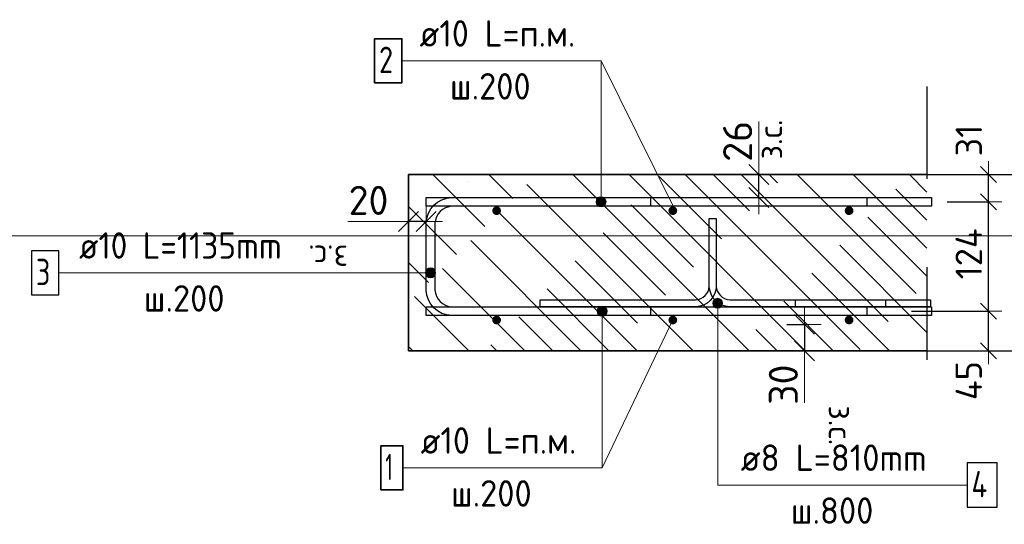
# Model space of a CAD drawing. Header units: metres. Extents: x -38 to 89, y -15 to 21.
# Tile 116 of 129: x 71.726 to 72.844, y 8.135 to 8.708. Entities that reach past the tile are written whole.
import ezdxf

# ---------------------------------------------------------------- set-up
doc = ezdxf.new("R2010")
doc.units = ezdxf.units.M
doc.header["$PDMODE"] = 65
doc.linetypes.add('______4', pattern=[0.135, 0.105, -0.03])
for name, color, linetype, lineweight in [('XR$6$Арм. стержнями верхней зоны', 180, 'Continuous', 35), ('XR$6$Арм. стержнями нижней зоны', 180, 'Continuous', 35), ('XR$6$Арм.стержн. Арматура края', 96, 'Continuous', 35), ('XR$6$Размерная линия (1)', 7, 'Continuous', 13), ('XR$6$Размерная линия_ общее', 7, 'Continuous', 13)]:
    doc.layers.add(name, color=color, linetype=linetype, lineweight=lineweight)
doc.layers.add('XR$6$Арм.стержн. Фиксатор', color=7, linetype='Continuous', lineweight=35, true_color=0x501e0f)
doc.styles.add('ISOCPEUR', font='txt')
doc.dimstyles.new('DIMSTYLE_11', dxfattribs={"dimtxt": 0.033, "dimasz": 0.0375, "dimexe": 0, "dimexo": 0, "dimgap": 0.0165, "dimtad": 2, "dimdec": 0, "dimlfac": 1000, "dimrnd": 1, "dimzin": 12, "dimdsep": 46, "dimtxsty": 'ISOCPEUR', "dimblk1": 'ALL_ML_STRICH', "dimblk2": 'ALL_ML_STRICH', "dimsah": 1, "dimcen": 0, "dimclrd": 7, "dimclre": 256, "dimclrt": 7, "dimadec": 0, "dimazin": 0, "dimtfac": 1, "dimtdec": 0, "dimtix": 1, "dimtmove": 2, "dimatfit": 3, "dimfxl": 0, "dimtzin": 0, "dimlwd": 0, "dimlwe": -3, "dimarcsym": 0})
doc.dimstyles.new('DIMSTYLE_18', dxfattribs={"dimtxt": 0.033, "dimasz": 0.0375, "dimexe": 0, "dimexo": 0, "dimgap": 0.0165, "dimtad": 2, "dimdec": 0, "dimlfac": 1000, "dimrnd": 1, "dimzin": 12, "dimdsep": 46, "dimtxsty": 'ISOCPEUR', "dimblk1": 'ALL_ML_STRICH', "dimblk2": 'ALL_ML_STRICH', "dimsah": 1, "dimcen": 0, "dimclrd": 7, "dimclre": 256, "dimclrt": 7, "dimadec": 0, "dimazin": 0, "dimtfac": 1, "dimtdec": 0, "dimtix": 1, "dimtmove": 2, "dimatfit": 3, "dimfxl": 0, "dimtvp": 1.2, "dimtzin": 0, "dimlwd": 0, "dimlwe": -3, "dimarcsym": 0})
doc.dimstyles.new('DIMSTYLE_19', dxfattribs={"dimtxt": 0.03, "dimasz": 0.03, "dimexe": 0, "dimexo": 0, "dimgap": 0.015, "dimtad": 2, "dimdec": 0, "dimlfac": 1000, "dimrnd": 1, "dimzin": 12, "dimdsep": 46, "dimtxsty": 'ISOCPEUR', "dimblk1": 'ALL_ML_STRICH', "dimblk2": 'ALL_ML_STRICH', "dimsah": 1, "dimcen": 0, "dimclrd": 7, "dimclre": 256, "dimclrt": 7, "dimadec": 0, "dimazin": 0, "dimtfac": 1, "dimtdec": 0, "dimtix": 1, "dimtmove": 2, "dimatfit": 3, "dimfxl": 0, "dimtzin": 0, "dimlwd": 0, "dimlwe": -3, "dimarcsym": 0})
doc.dimstyles.new('DIMSTYLE_21', dxfattribs={"dimtxt": 0.03, "dimasz": 0.03, "dimexe": 0, "dimexo": 0, "dimgap": 0.015, "dimtad": 2, "dimdec": 0, "dimlfac": 1000, "dimrnd": 1, "dimzin": 12, "dimdsep": 46, "dimtxsty": 'ISOCPEUR', "dimblk1": 'ALL_ML_STRICH', "dimblk2": 'ALL_ML_STRICH', "dimsah": 1, "dimcen": 0, "dimclrd": 7, "dimclre": 256, "dimclrt": 7, "dimadec": 0, "dimazin": 0, "dimtfac": 1, "dimtdec": 0, "dimtix": 1, "dimtmove": 2, "dimatfit": 3, "dimfxl": 0, "dimtvp": 1.2, "dimtzin": 0, "dimlwd": 0, "dimlwe": -3, "dimarcsym": 0})

# ---------------------------------------------------------------- blocks, each defined once
blk = doc.blocks.new('ALL_ML_STRICH')
at = {"color": 0, "linetype": 'ByBlock', "lineweight": -2}
for p, q in [((-0.3, -0.3), (0.3, 0.3)), ((0, -0.5), (0, 0.5)), ((-1, 0), (0.5, 0))]:
    blk.add_line(p, q, dxfattribs=at)
blk = doc.blocks.new('*D811')
at = {"layer": 'DEFPOINTS', "color": 7, "linetype": 'Continuous', "lineweight": 13, "transparency": 33554687}
for p in [(72.7273, 8.5319), (72.7273, 8.3319), (72.8988, 8.3319)]:
    blk.add_point(p, dxfattribs=at)
at = {"layer": 'XR$6$Размерная линия_ общее', "color": 253, "linetype": 'Continuous', "lineweight": -2, "true_color": 0xa0a0a0, "transparency": 33554687}
for p, q in [((72.7473, 8.5319), (72.8988, 8.5319)), ((72.7473, 8.3319), (72.8988, 8.3319))]:
    blk.add_line(p, q, dxfattribs=at)
at = {"layer": 'XR$6$Размерная линия_ общее', "color": 7, "linetype": 'Continuous', "lineweight": -2, "transparency": 33554687}
blk.add_line((72.8988, 8.3319), (72.8988, 8.5319), dxfattribs=at)
at = {"layer": 'XR$6$Размерная линия_ общее', "color": 7, "linetype": 'Continuous', "lineweight": 13, "transparency": 33554687, "xscale": 0.0375, "yscale": 0.0375, "zscale": 0.0375}
for p, rotation in [((72.8988, 8.5319), 90), ((72.8988, 8.3319), 270)]:
    blk.add_blockref('ALL_ML_STRICH', p, dxfattribs=dict(at, rotation=rotation))
at = {"layer": 'XR$6$Размерная линия_ общее', "color": 7, "linetype": 'Continuous', "lineweight": 13, "transparency": 33554687, "insert": (72.8748, 8.4335), "char_height": 0.033, "width": 0.099, "attachment_point": 5, "rotation": 90, "style": 'ISOCPEUR'}
blk.add_mtext('\\A1;{200}', dxfattribs=at)
blk = doc.blocks.new('*D812')
at = {"layer": 'DEFPOINTS', "color": 7, "linetype": 'Continuous', "lineweight": 13, "transparency": 33554687}
for p in [(72.5769, 8.3619), (72.6169, 8.3619), (72.5769, 8.3319)]:
    blk.add_point(p, dxfattribs=at)
at = {"layer": 'XR$6$Размерная линия_ общее', "color": 253, "linetype": 'Continuous', "lineweight": -2, "true_color": 0xa0a0a0, "transparency": 33554687}
for p, q in [((72.5969, 8.3619), (72.6169, 8.3619)), ((72.5969, 8.3319), (72.6169, 8.3319))]:
    blk.add_line(p, q, dxfattribs=at)
at = {"layer": 'XR$6$Размерная линия_ общее', "color": 7, "linetype": 'Continuous', "lineweight": -2, "transparency": 33554687}
blk.add_line((72.6169, 8.3619), (72.6169, 8.3319), dxfattribs=at)
at = {"layer": 'XR$6$Размерная линия_ общее', "color": 7, "linetype": 'Continuous', "lineweight": 13, "transparency": 33554687, "xscale": 0.0375, "yscale": 0.0375, "zscale": 0.0375}
for p, rotation in [((72.6169, 8.3619), 90), ((72.6169, 8.3319), 270)]:
    blk.add_blockref('ALL_ML_STRICH', p, dxfattribs=dict(at, rotation=rotation))
at = {"layer": 'XR$6$Размерная линия_ общее', "color": 7, "linetype": 'Continuous', "lineweight": 13, "transparency": 33554687, "insert": (72.5929, 8.2935), "char_height": 0.033, "width": 0.066, "attachment_point": 5, "rotation": 90, "style": 'ISOCPEUR'}
blk.add_mtext('\\A1;{30}', dxfattribs=at)
at = {"layer": 'XR$6$Размерная линия_ общее', "color": 7, "linetype": 'Continuous', "lineweight": 13, "transparency": 33554687, "insert": (72.6714, 8.27), "char_height": 0.027, "width": 0.00135, "attachment_point": 1, "rotation": 270, "line_spacing_factor": 0.60241, "style": 'ISOCPEUR'}
blk.add_mtext('з.с.', dxfattribs=at)
blk = doc.blocks.new('*D814')
at = {"layer": 'DEFPOINTS', "color": 7, "linetype": 'Continuous', "lineweight": 13, "transparency": 33554687}
for p in [(72.1875, 8.4786), (72.1675, 8.4386), (72.1875, 8.4436)]:
    blk.add_point(p, dxfattribs=at)
at = {"layer": 'XR$6$Размерная линия_ общее', "color": 253, "linetype": 'Continuous', "lineweight": -2, "true_color": 0xa0a0a0, "transparency": 33554687}
for p, q in [((72.1675, 8.4586), (72.1675, 8.4786)), ((72.1875, 8.4636), (72.1875, 8.4786))]:
    blk.add_line(p, q, dxfattribs=at)
at = {"layer": 'XR$6$Размерная линия_ общее', "color": 7, "linetype": 'Continuous', "lineweight": -2, "transparency": 33554687}
blk.add_line((72.1875, 8.4786), (72.1675, 8.4786), dxfattribs=at)
at = {"layer": 'XR$6$Размерная линия_ общее', "color": 7, "linetype": 'Continuous', "lineweight": 13, "transparency": 33554687, "xscale": 0.0375, "yscale": 0.0375, "zscale": 0.0375}
for p, rotation in [((72.1675, 8.4786), 180), ((72.1875, 8.4786), 360)]:
    blk.add_blockref('ALL_ML_STRICH', p, dxfattribs=dict(at, rotation=rotation))
at = {"layer": 'XR$6$Размерная линия_ общее', "color": 7, "linetype": 'Continuous', "lineweight": 13, "transparency": 33554687, "insert": (72.1221, 8.5026), "char_height": 0.033, "width": 0.066, "attachment_point": 5, "style": 'ISOCPEUR'}
blk.add_mtext('\\A1;{20}', dxfattribs=at)
at = {"layer": 'XR$6$Размерная линия_ общее', "color": 7, "linetype": 'Continuous', "lineweight": 13, "transparency": 33554687, "insert": (72.0988, 8.4245), "char_height": 0.027, "width": 0.00135, "attachment_point": 1, "rotation": 180, "line_spacing_factor": 0.60241, "style": 'ISOCPEUR'}
blk.add_mtext('з.с.', dxfattribs=at)
blk = doc.blocks.new('*D815')
at = {"layer": 'DEFPOINTS', "color": 7, "linetype": 'Continuous', "lineweight": 13, "transparency": 33554687}
for p in [(72.525, 8.5319), (72.525, 8.5059), (72.565, 8.5059)]:
    blk.add_point(p, dxfattribs=at)
at = {"layer": 'XR$6$Размерная линия_ общее', "color": 253, "linetype": 'Continuous', "lineweight": -2, "true_color": 0xa0a0a0, "transparency": 33554687}
for p, q in [((72.545, 8.5319), (72.565, 8.5319)), ((72.545, 8.5059), (72.565, 8.5059))]:
    blk.add_line(p, q, dxfattribs=at)
at = {"layer": 'XR$6$Размерная линия_ общее', "color": 7, "linetype": 'Continuous', "lineweight": -2, "transparency": 33554687}
blk.add_line((72.565, 8.5059), (72.565, 8.5319), dxfattribs=at)
at = {"layer": 'XR$6$Размерная линия_ общее', "color": 7, "linetype": 'Continuous', "lineweight": 13, "transparency": 33554687, "xscale": 0.0375, "yscale": 0.0375, "zscale": 0.0375}
for p, rotation in [((72.565, 8.5319), 90), ((72.565, 8.5059), 270)]:
    blk.add_blockref('ALL_ML_STRICH', p, dxfattribs=dict(at, rotation=rotation))
at = {"layer": 'XR$6$Размерная линия_ общее', "color": 7, "linetype": 'Continuous', "lineweight": 13, "transparency": 33554687, "insert": (72.5646, 8.5492), "char_height": 0.027, "width": 0.00135, "attachment_point": 1, "rotation": 90, "line_spacing_factor": 0.60241, "style": 'ISOCPEUR'}
blk.add_mtext('з.с.', dxfattribs=at)
at = {"layer": 'XR$6$Размерная линия_ общее', "color": 7, "linetype": 'Continuous', "lineweight": 13, "transparency": 33554687, "insert": (72.541, 8.5696), "char_height": 0.033, "width": 0.066, "attachment_point": 5, "rotation": 90, "style": 'ISOCPEUR'}
blk.add_mtext('\\A1;{26}', dxfattribs=at)
blk = doc.blocks.new('*D885')
at = {"layer": 'DEFPOINTS', "color": 7, "linetype": 'Continuous', "lineweight": 13, "transparency": 33554687}
for p in [(72.7185, 8.3769), (72.7314, 8.3319), (72.8258, 8.3319)]:
    blk.add_point(p, dxfattribs=at)
at = {"layer": 'XR$6$Размерная линия (1)', "color": 9, "linetype": 'Continuous', "lineweight": -2, "true_color": 0xc7c7c7, "transparency": 33554687}
for p, q in [((72.7385, 8.3769), (72.8258, 8.3769)), ((72.7514, 8.3319), (72.8258, 8.3319))]:
    blk.add_line(p, q, dxfattribs=at)
at = {"layer": 'XR$6$Размерная линия (1)', "color": 7, "linetype": 'Continuous', "lineweight": -2, "transparency": 33554687}
blk.add_line((72.8258, 8.3319), (72.8258, 8.3769), dxfattribs=at)
at = {"layer": 'XR$6$Размерная линия (1)', "color": 7, "linetype": 'Continuous', "lineweight": 13, "transparency": 33554687, "xscale": 0.03, "yscale": 0.03, "zscale": 0.03}
for p, rotation in [((72.8258, 8.3769), 90), ((72.8258, 8.3319), 270)]:
    blk.add_blockref('ALL_ML_STRICH', p, dxfattribs=dict(at, rotation=rotation))
at = {"layer": 'XR$6$Размерная линия (1)', "color": 7, "linetype": 'Continuous', "lineweight": 13, "transparency": 33554687, "insert": (72.8033, 8.2981), "char_height": 0.03, "width": 0.06, "attachment_point": 5, "rotation": 90, "style": 'ISOCPEUR'}
blk.add_mtext('\\A1;{45}', dxfattribs=at)
blk = doc.blocks.new('*D886')
at = {"layer": 'DEFPOINTS', "color": 7, "linetype": 'Continuous', "lineweight": 13, "transparency": 33554687}
for p in [(72.7587, 8.5009), (72.7185, 8.3769), (72.8258, 8.3769)]:
    blk.add_point(p, dxfattribs=at)
at = {"layer": 'XR$6$Размерная линия (1)', "color": 9, "linetype": 'Continuous', "lineweight": -2, "true_color": 0xc7c7c7, "transparency": 33554687}
for p, q in [((72.7787, 8.5009), (72.8258, 8.5009)), ((72.7385, 8.3769), (72.8258, 8.3769))]:
    blk.add_line(p, q, dxfattribs=at)
at = {"layer": 'XR$6$Размерная линия (1)', "color": 7, "linetype": 'Continuous', "lineweight": -2, "transparency": 33554687}
blk.add_line((72.8258, 8.3769), (72.8258, 8.5009), dxfattribs=at)
at = {"layer": 'XR$6$Размерная линия (1)', "color": 7, "linetype": 'Continuous', "lineweight": 13, "transparency": 33554687, "xscale": 0.03, "yscale": 0.03, "zscale": 0.03}
for p, rotation in [((72.8258, 8.5009), 90), ((72.8258, 8.3769), 270)]:
    blk.add_blockref('ALL_ML_STRICH', p, dxfattribs=dict(at, rotation=rotation))
at = {"layer": 'XR$6$Размерная линия (1)', "color": 7, "linetype": 'Continuous', "lineweight": 13, "transparency": 33554687, "insert": (72.8033, 8.4419), "char_height": 0.03, "width": 0.09, "attachment_point": 5, "rotation": 90, "style": 'ISOCPEUR'}
blk.add_mtext('\\A1;{124}', dxfattribs=at)
blk = doc.blocks.new('*D887')
at = {"layer": 'DEFPOINTS', "color": 7, "linetype": 'Continuous', "lineweight": 13, "transparency": 33554687}
for p in [(72.7077, 8.5319), (72.7587, 8.5009), (72.8258, 8.5009)]:
    blk.add_point(p, dxfattribs=at)
at = {"layer": 'XR$6$Размерная линия (1)', "color": 9, "linetype": 'Continuous', "lineweight": -2, "true_color": 0xc7c7c7, "transparency": 33554687}
for p, q in [((72.7277, 8.5319), (72.8258, 8.5319)), ((72.7787, 8.5009), (72.8258, 8.5009))]:
    blk.add_line(p, q, dxfattribs=at)
at = {"layer": 'XR$6$Размерная линия (1)', "color": 7, "linetype": 'Continuous', "lineweight": -2, "transparency": 33554687}
blk.add_line((72.8258, 8.5009), (72.8258, 8.5319), dxfattribs=at)
at = {"layer": 'XR$6$Размерная линия (1)', "color": 7, "linetype": 'Continuous', "lineweight": 13, "transparency": 33554687, "xscale": 0.03, "yscale": 0.03, "zscale": 0.03}
for p, rotation in [((72.8258, 8.5319), 90), ((72.8258, 8.5009), 270)]:
    blk.add_blockref('ALL_ML_STRICH', p, dxfattribs=dict(at, rotation=rotation))
at = {"layer": 'XR$6$Размерная линия (1)', "color": 7, "linetype": 'Continuous', "lineweight": 13, "transparency": 33554687, "insert": (72.8034, 8.5705), "char_height": 0.03, "width": 0.06, "attachment_point": 5, "rotation": 90, "style": 'ISOCPEUR'}
blk.add_mtext('\\A1;{31}', dxfattribs=at)

msp = doc.modelspace()

# ---------------------------------------------------------------- hatches: boundary and pattern name
at = {"linetype": 'Continuous', "lineweight": 13, "transparency": 33554687}
h = msp.add_hatch(dxfattribs=at)
h.set_pattern_fill('__________540', scale=0.015, style=0, pattern_type=2)
h.set_pattern_definition([(135, (0, 0), (-0.031819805, -0.031819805), [0.4, -0.05, 0, -0.05]), (135, (-0.01591, -0.01591), (-0.031819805, -0.031819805), [0.8, -0.1, 0.1, -0.1])])
h.paths.add_polyline_path([(72.1675, 8.5319), (72.1675, 8.3319), (72.7559, 8.3319), (72.7559, 8.5319)], flags=0)
at = {"layer": 'XR$6$Арм. стержнями верхней зоны', "linetype": 'Continuous', "lineweight": 13, "transparency": 33554687}
for points in [[(72.3888, 8.5057), (72.3832, 8.5057), (72.3812, 8.5037)], [(72.3888, 8.5057), (72.3812, 8.5037), (72.3908, 8.5037)], [(72.3832, 8.5057), (72.3888, 8.5057), (72.386, 8.5065)], [(72.3908, 8.5037), (72.3812, 8.5037), (72.3804, 8.5009)], [(72.3908, 8.5037), (72.3804, 8.5009), (72.3916, 8.5009)], [(72.3916, 8.5009), (72.3804, 8.5009), (72.3812, 8.4981)], [(72.3916, 8.5009), (72.3812, 8.4981), (72.3908, 8.4981)], [(72.3908, 8.4981), (72.3812, 8.4981), (72.3832, 8.496)], [(72.3908, 8.4981), (72.3832, 8.496), (72.3888, 8.496)], [(72.3888, 8.496), (72.3832, 8.496), (72.386, 8.4953)]]:
    msp.add_hatch(color=7, dxfattribs=at).paths.add_polyline_path(points)
at = {"layer": 'XR$6$Арм. стержнями верхней зоны', "linetype": 'Continuous', "lineweight": 50, "transparency": 33554687}
for points in [[(72.2725, 8.4909), (72.2721, 8.4928), (72.271, 8.4944), (72.2694, 8.4955), (72.2675, 8.4959), (72.2656, 8.4955), (72.264, 8.4944), (72.2629, 8.4928), (72.2625, 8.4909), (72.2629, 8.489), (72.264, 8.4873), (72.2656, 8.4863), (72.2675, 8.4859), (72.2694, 8.4863), (72.271, 8.4873), (72.2721, 8.489)], [(72.4725, 8.4909), (72.4721, 8.4928), (72.471, 8.4944), (72.4694, 8.4955), (72.4675, 8.4959), (72.4656, 8.4955), (72.464, 8.4944), (72.4629, 8.4928), (72.4625, 8.4909), (72.4629, 8.489), (72.464, 8.4873), (72.4656, 8.4863), (72.4675, 8.4859), (72.4694, 8.4863), (72.471, 8.4873), (72.4721, 8.489)], [(72.6725, 8.4909), (72.6721, 8.4928), (72.671, 8.4944), (72.6694, 8.4955), (72.6675, 8.4959), (72.6656, 8.4955), (72.664, 8.4944), (72.6629, 8.4928), (72.6625, 8.4909), (72.6629, 8.489), (72.664, 8.4873), (72.6656, 8.4863), (72.6675, 8.4859), (72.6694, 8.4863), (72.671, 8.4873), (72.6721, 8.489)]]:
    msp.add_hatch(color=4, dxfattribs=at).paths.add_polyline_path(points)
at = {"layer": 'XR$6$Арм. стержнями нижней зоны', "linetype": 'Continuous', "lineweight": 13, "transparency": 33554687}
for points in [[(72.3824, 8.3797), (72.3921, 8.3797), (72.39, 8.3817)], [(72.3824, 8.3797), (72.39, 8.3817), (72.3844, 8.3817)], [(72.3844, 8.3817), (72.39, 8.3817), (72.3872, 8.3825)], [(72.3816, 8.3769), (72.3929, 8.3769), (72.3921, 8.3797)], [(72.3816, 8.3769), (72.3921, 8.3797), (72.3824, 8.3797)], [(72.3824, 8.3741), (72.3929, 8.3769), (72.3816, 8.3769)], [(72.3824, 8.3741), (72.3921, 8.3741), (72.3929, 8.3769)], [(72.3844, 8.372), (72.3921, 8.3741), (72.3824, 8.3741)], [(72.3844, 8.372), (72.39, 8.372), (72.3921, 8.3741)], [(72.39, 8.372), (72.3844, 8.372), (72.3872, 8.3713)]]:
    msp.add_hatch(color=7, dxfattribs=at).paths.add_polyline_path(points)
at = {"layer": 'XR$6$Арм. стержнями нижней зоны', "linetype": 'Continuous', "lineweight": 50, "transparency": 33554687}
for points in [[(72.2725, 8.3669), (72.2721, 8.3688), (72.271, 8.3704), (72.2694, 8.3715), (72.2675, 8.3719), (72.2656, 8.3715), (72.264, 8.3704), (72.2629, 8.3688), (72.2625, 8.3669), (72.2629, 8.365), (72.264, 8.3633), (72.2656, 8.3623), (72.2675, 8.3619), (72.2694, 8.3623), (72.271, 8.3633), (72.2721, 8.365)], [(72.4725, 8.3669), (72.4721, 8.3688), (72.471, 8.3704), (72.4694, 8.3715), (72.4675, 8.3719), (72.4656, 8.3715), (72.464, 8.3704), (72.4629, 8.3688), (72.4625, 8.3669), (72.4629, 8.365), (72.464, 8.3633), (72.4656, 8.3623), (72.4675, 8.3619), (72.4694, 8.3623), (72.471, 8.3633), (72.4721, 8.365)], [(72.6725, 8.3669), (72.6721, 8.3688), (72.671, 8.3704), (72.6694, 8.3715), (72.6675, 8.3719), (72.6656, 8.3715), (72.664, 8.3704), (72.6629, 8.3688), (72.6625, 8.3669), (72.6629, 8.365), (72.664, 8.3633), (72.6656, 8.3623), (72.6675, 8.3619), (72.6694, 8.3623), (72.671, 8.3633), (72.6721, 8.365)]]:
    msp.add_hatch(color=4, dxfattribs=at).paths.add_polyline_path(points)
at = {"layer": 'XR$6$Арм.стержн. Арматура края', "linetype": 'Continuous', "lineweight": 13, "transparency": 33554687}
for points in [[(72.1897, 8.4252), (72.1925, 8.4147), (72.1925, 8.426)], [(72.1925, 8.426), (72.1925, 8.4147), (72.1953, 8.4155)], [(72.1925, 8.426), (72.1953, 8.4155), (72.1953, 8.4252)], [(72.1877, 8.4175), (72.1877, 8.4232), (72.1869, 8.4204)], [(72.1877, 8.4232), (72.1897, 8.4155), (72.1897, 8.4252)], [(72.1877, 8.4232), (72.1877, 8.4175), (72.1897, 8.4155)], [(72.1897, 8.4252), (72.1897, 8.4155), (72.1925, 8.4147)], [(72.1953, 8.4252), (72.1953, 8.4155), (72.1973, 8.4175)], [(72.1953, 8.4252), (72.1973, 8.4175), (72.1973, 8.4232)], [(72.1973, 8.4232), (72.1973, 8.4175), (72.1981, 8.4204)]]:
    msp.add_hatch(color=7, dxfattribs=at).paths.add_polyline_path(points)
at = {"layer": 'XR$6$Арм.стержн. Фиксатор', "linetype": 'Continuous', "lineweight": 13, "transparency": 33554687}
for points in [[(72.5128, 8.3859), (72.524, 8.3859), (72.5232, 8.3887)], [(72.5128, 8.3859), (72.5232, 8.3887), (72.5136, 8.3887)], [(72.5136, 8.3831), (72.524, 8.3859), (72.5128, 8.3859)], [(72.5136, 8.3887), (72.5232, 8.3887), (72.5212, 8.3907)], [(72.5136, 8.3887), (72.5212, 8.3907), (72.5156, 8.3907)], [(72.5136, 8.3831), (72.5232, 8.3831), (72.524, 8.3859)], [(72.5156, 8.381), (72.5232, 8.3831), (72.5136, 8.3831)], [(72.5156, 8.3907), (72.5212, 8.3907), (72.5184, 8.3915)], [(72.5156, 8.381), (72.5212, 8.381), (72.5232, 8.3831)], [(72.5212, 8.381), (72.5156, 8.381), (72.5184, 8.3803)]]:
    msp.add_hatch(color=7, dxfattribs=at).paths.add_polyline_path(points)

# ---------------------------------------------------------------- linework, layer by layer
at = {"color": 7, "linetype": 'Continuous', "lineweight": 13, "transparency": 33554687}
for p, q in [((72.4675, 8.4969), (72.386, 8.661)), ((72.565, 8.5319), (72.565, 8.5919)), ((72.1675, 8.4786), (72.0985, 8.4786)), ((70.2106, 8.4622), (88.7106, 8.4622)), ((70.2106, 8.4622), (88.7106, 8.4622)), ((72.4675, 8.3669), (72.3872, 8.1992)), ((72.6169, 8.3319), (72.6169, 8.2729))]:
    msp.add_line(p, q, dxfattribs=at)
at = {"color": 7, "linetype": '______4', "lineweight": 25, "transparency": 33554687}
msp.add_line((72.7559, 8.6319), (72.7559, 8.2319), dxfattribs=at)
at = {"color": 7, "linetype": 'Continuous', "lineweight": 35, "transparency": 33554687}
for p, q in [((72.1675, 8.5319), (72.1675, 8.3319)), ((72.7559, 8.5319), (72.1675, 8.5319)), ((72.1675, 8.3319), (72.7559, 8.3319))]:
    msp.add_line(p, q, dxfattribs=at)
at = {"layer": 'XR$6$Арм. стержнями верхней зоны', "color": 7, "linetype": 'Continuous', "lineweight": 13, "transparency": 33554687}
for p, q in [((72.16, 8.661), (72.386, 8.661)), ((72.386, 8.661), (72.386, 8.5009)), ((72.386, 8.5065), (72.386, 8.5065)), ((72.3804, 8.5009), (72.3804, 8.5009)), ((72.386, 8.4953), (72.386, 8.4953)), ((72.3916, 8.5009), (72.3916, 8.5009))]:
    msp.add_line(p, q, dxfattribs=at)
at = {"layer": 'XR$6$Арм. стержнями верхней зоны', "color": 7, "linetype": 'Continuous', "lineweight": 35, "transparency": 33554687}
msp.add_lwpolyline([(72.129, 8.636), (72.16, 8.636), (72.16, 8.686), (72.129, 8.686), (72.129, 8.636)], dxfattribs=at)
at = {"layer": 'XR$6$Арм. стержнями верхней зоны', "color": 4, "linetype": 'Continuous', "lineweight": 25, "transparency": 33554687}
for points in [[(72.7609, 8.4959), (72.1875, 8.4959), (72.1875, 8.5059), (72.7609, 8.5059), (72.7609, 8.4959)], [(72.7609, 8.4959), (72.4425, 8.4959), (72.4425, 8.5059), (72.7609, 8.5059), (72.7609, 8.4959)]]:
    msp.add_lwpolyline(points, dxfattribs=at)
at = {"layer": 'XR$6$Арм. стержнями верхней зоны', "color": 7, "linetype": 'Continuous', "lineweight": 13, "transparency": 33554687}
msp.add_circle((72.386, 8.5009), 0.00563, dxfattribs=at)
at = {"layer": 'XR$6$Арм. стержнями нижней зоны', "color": 7, "linetype": 'Continuous', "lineweight": 13, "transparency": 33554687}
for p, q in [((72.3872, 8.3825), (72.3872, 8.3825)), ((72.3816, 8.3769), (72.3816, 8.3769)), ((72.3872, 8.1992), (72.3872, 8.3769)), ((72.3872, 8.3713), (72.3872, 8.3713)), ((72.3929, 8.3769), (72.3929, 8.3769)), ((72.1612, 8.1992), (72.3872, 8.1992))]:
    msp.add_line(p, q, dxfattribs=at)
at = {"layer": 'XR$6$Арм. стержнями нижней зоны', "color": 4, "linetype": 'Continuous', "lineweight": 25, "transparency": 33554687}
for points in [[(72.7609, 8.3719), (72.1875, 8.3719), (72.1875, 8.3819), (72.7609, 8.3819), (72.7609, 8.3719)], [(72.7609, 8.3719), (72.4425, 8.3719), (72.4425, 8.3819), (72.7609, 8.3819), (72.7609, 8.3719)]]:
    msp.add_lwpolyline(points, dxfattribs=at)
at = {"layer": 'XR$6$Арм. стержнями нижней зоны', "color": 7, "linetype": 'Continuous', "lineweight": 35, "transparency": 33554687}
msp.add_lwpolyline([(72.1362, 8.1742), (72.1612, 8.1742), (72.1612, 8.2242), (72.1362, 8.2242), (72.1362, 8.1742)], dxfattribs=at)
at = {"layer": 'XR$6$Арм. стержнями нижней зоны', "color": 7, "linetype": 'Continuous', "lineweight": 13, "transparency": 33554687}
msp.add_circle((72.3872, 8.3769), 0.00563, dxfattribs=at)
at = {"layer": 'XR$6$Арм.стержн. Арматура края', "color": 7, "linetype": 'Continuous', "lineweight": 13, "transparency": 33554687}
for p, q in [((72.1925, 8.426), (72.1925, 8.426)), ((71.7706, 8.4204), (72.0806, 8.4204)), ((72.0806, 8.4204), (72.1925, 8.4204)), ((72.1869, 8.4204), (72.1869, 8.4204)), ((72.1925, 8.4147), (72.1925, 8.4147)), ((72.1981, 8.4204), (72.1981, 8.4204))]:
    msp.add_line(p, q, dxfattribs=at)
at = {"layer": 'XR$6$Арм.стержн. Арматура края', "color": 4, "linetype": 'Continuous', "lineweight": 25, "transparency": 33554687}
msp.add_lwpolyline([(72.6875, 8.3719), (72.2161, 8.3719), (72.2109, 8.3726), (72.2054, 8.3744), (72.2004, 8.3772), (72.1963, 8.3806), (72.1928, 8.3848), (72.19, 8.3898), (72.1882, 8.3952), (72.1875, 8.4004), (72.1875, 8.4773), (72.1882, 8.4825), (72.19, 8.488), (72.1928, 8.493), (72.1963, 8.4971), (72.2004, 8.5006), (72.2054, 8.5034), (72.2109, 8.5052), (72.2161, 8.5059), (72.6875, 8.5059), (72.6875, 8.4959), (72.2168, 8.4959), (72.2131, 8.4954), (72.2095, 8.4942), (72.2061, 8.4923), (72.2034, 8.49), (72.2011, 8.4873), (72.1992, 8.4839), (72.198, 8.4803), (72.1975, 8.4766), (72.1975, 8.4011), (72.198, 8.3975), (72.1992, 8.3938), (72.2011, 8.3905), (72.2034, 8.3877), (72.2061, 8.3855), (72.2095, 8.3836), (72.2131, 8.3824), (72.2168, 8.3819), (72.6875, 8.3819), (72.6875, 8.3719)], dxfattribs=at)
at = {"layer": 'XR$6$Арм.стержн. Арматура края', "color": 7, "linetype": 'Continuous', "lineweight": 25, "transparency": 33554687}
msp.add_lwpolyline([(71.7396, 8.3954), (71.7706, 8.3954), (71.7706, 8.4454), (71.7396, 8.4454), (71.7396, 8.3954)], dxfattribs=at)
at = {"layer": 'XR$6$Арм.стержн. Арматура края', "color": 7, "linetype": 'Continuous', "lineweight": 13, "transparency": 33554687}
msp.add_circle((72.1925, 8.4204), 0.00563, dxfattribs=at)
at = {"layer": 'XR$6$Арм.стержн. Фиксатор', "color": 7, "linetype": 'Continuous', "lineweight": 13, "transparency": 33554687}
for p, q in [((72.5128, 8.3859), (72.5128, 8.3859)), ((72.5184, 8.3915), (72.5184, 8.3915)), ((72.5184, 8.1797), (72.5184, 8.3859)), ((72.524, 8.3859), (72.524, 8.3859)), ((72.5184, 8.3803), (72.5184, 8.3803)), ((72.5184, 8.1797), (72.8014, 8.1797))]:
    msp.add_line(p, q, dxfattribs=at)
at = {"layer": 'XR$6$Арм.стержн. Фиксатор', "color": 40, "linetype": 'Continuous', "lineweight": 25, "transparency": 33554687}
for points in [[(72.7088, 8.3819), (72.5316, 8.3819), (72.5274, 8.3825), (72.5231, 8.3839), (72.5191, 8.3861), (72.5158, 8.3889), (72.513, 8.3922), (72.5108, 8.3962), (72.5093, 8.4006), (72.5088, 8.4047), (72.5088, 8.4819), (72.5168, 8.4819), (72.5168, 8.4047), (72.5162, 8.4006), (72.5147, 8.3962), (72.5125, 8.3922), (72.5097, 8.3889), (72.5064, 8.3861), (72.5024, 8.3839), (72.4981, 8.3825), (72.4939, 8.3819), (72.3168, 8.3819), (72.3168, 8.3899), (72.4933, 8.3899), (72.4963, 8.3903), (72.4992, 8.3912), (72.5019, 8.3928), (72.5041, 8.3946), (72.5059, 8.3968), (72.5074, 8.3994), (72.5083, 8.4024), (72.5088, 8.4053), (72.5088, 8.4819), (72.5168, 8.4819), (72.5168, 8.4053), (72.5172, 8.4024), (72.5181, 8.3994), (72.5196, 8.3968), (72.5214, 8.3946), (72.5236, 8.3928), (72.5263, 8.3912), (72.5292, 8.3903), (72.5322, 8.3899), (72.7088, 8.3899), (72.7088, 8.3819)], [(72.7599, 8.3819), (72.6068, 8.3819), (72.6068, 8.3899), (72.7599, 8.3899), (72.7599, 8.3819)]]:
    msp.add_lwpolyline(points, dxfattribs=at)
at = {"layer": 'XR$6$Арм.стержн. Фиксатор', "color": 7, "linetype": 'Continuous', "lineweight": 25, "transparency": 33554687}
msp.add_lwpolyline([(72.8014, 8.1547), (72.8354, 8.1547), (72.8354, 8.2047), (72.8014, 8.2047), (72.8014, 8.1547)], dxfattribs=at)
at = {"layer": 'XR$6$Арм.стержн. Фиксатор', "color": 7, "linetype": 'Continuous', "lineweight": 13, "transparency": 33554687}
msp.add_circle((72.5184, 8.3859), 0.00563, dxfattribs=at)

# ---------------------------------------------------------------- texts
at = {"layer": 'XR$6$Арм. стержнями верхней зоны', "color": 7, "linetype": 'Continuous', "lineweight": 25, "transparency": 33554687, "char_height": 0.03, "attachment_point": 7, "style": 'ISOCPEUR'}
for s, insert, width in [('\\W0.94;ø10 L=п.м.', (72.18, 8.677), 0.199983), ('\\W0.78;2', (72.134, 8.647), 0.032641), ('\\W0.95;ш.200 ', (72.2145, 8.617), 0.1312)]:
    msp.add_mtext(s, dxfattribs=dict(at, insert=insert, width=width))
at = {"layer": 'XR$6$Арм. стержнями нижней зоны', "color": 7, "linetype": 'Continuous', "lineweight": 25, "transparency": 33554687, "char_height": 0.03, "attachment_point": 7, "style": 'ISOCPEUR'}
for s, insert, width in [('\\W0.94;ø10 L=п.м.', (72.1812, 8.2152), 0.199983), ('\\W0.56;1', (72.1412, 8.1852), 0.023333), ('\\W0.95;ш.200 ', (72.2157, 8.1552), 0.1312)]:
    msp.add_mtext(s, dxfattribs=dict(at, insert=insert, width=width))
at = {"layer": 'XR$6$Арм.стержн. Арматура края', "color": 7, "linetype": 'Continuous', "lineweight": 25, "transparency": 33554687, "char_height": 0.03, "attachment_point": 7, "style": 'ISOCPEUR'}
for s, insert, width in [('\\W0.92;ø10 L=1135mm ', (71.7936, 8.4364), 0.280669), ('\\W0.78;3', (71.7446, 8.4064), 0.032641), ('\\W0.95;ш.200 ', (71.8671, 8.3764), 0.1312)]:
    msp.add_mtext(s, dxfattribs=dict(at, insert=insert, width=width))
at = {"layer": 'XR$6$Арм.стержн. Фиксатор', "color": 7, "linetype": 'Continuous', "lineweight": 25, "transparency": 33554687, "char_height": 0.03, "attachment_point": 7, "style": 'ISOCPEUR'}
for s, insert, width in [('\\W0.95;ø8 L=810mm ', (72.5444, 8.1957), 0.251183), ('\\W0.80;4', (72.8064, 8.1657), 0.035983), ('\\W0.95;ш.800 ', (72.6014, 8.1357), 0.1312)]:
    msp.add_mtext(s, dxfattribs=dict(at, insert=insert, width=width))

# ---------------------------------------------------------------- dimensions: what is measured, and where the dimension line sits
at = {"layer": 'XR$6$Размерная линия (1)', "color": 7, "linetype": 'Continuous', "lineweight": 13, "transparency": 33554687}
for base, p1, p2, dimstyle, picture, middle in [((72.8258, 8.5319), (72.7787, 8.5009), (72.7277, 8.5319), 'DIMSTYLE_21', '*D887', (72.8034, 8.5705)), ((72.8258, 8.5009), (72.7385, 8.3769), (72.7787, 8.5009), 'DIMSTYLE_19', '*D886', (72.8033, 8.4419)), ((72.8258, 8.3769), (72.7514, 8.3319), (72.7385, 8.3769), 'DIMSTYLE_21', '*D885', (72.8033, 8.2981))]:
    dim = msp.add_linear_dim(base=base, p1=p1, p2=p2, angle=90, dimstyle=dimstyle, override={"dimpost": '<>', "dimclrd": 7, "dimclre": 9, "dimclrt": 7, "dimlwd": 0, "dimlwe": 65533}, dxfattribs=at)
    dim.commit()
    dim.dimension.update_dxf_attribs({"geometry": picture, "text_midpoint": middle, "dimtype": 160})
at = {"layer": 'XR$6$Размерная линия_ общее', "color": 7, "linetype": 'Continuous', "lineweight": 13, "transparency": 33554687}
for base, p1, p2, angle, picture, middle in [((72.565, 8.5319), (72.545, 8.5059), (72.545, 8.5319), 90, '*D815', (72.541, 8.5696)), ((72.1675, 8.4786), (72.1875, 8.4636), (72.1675, 8.4586), 180, '*D814', (72.1221, 8.5026)), ((72.6169, 8.3319), (72.5969, 8.3619), (72.5969, 8.3319), 270, '*D812', (72.5929, 8.2935))]:
    dim = msp.add_linear_dim(base=base, p1=p1, p2=p2, angle=angle, text='<>\\Xз.с.', dimstyle='DIMSTYLE_18', override={"dimpost": '<>', "dimclrd": 7, "dimclre": 253, "dimclrt": 7, "dimlwd": 0, "dimlwe": 65533}, dxfattribs=at)
    dim.commit()
    dim.dimension.update_dxf_attribs({"geometry": picture, "text_midpoint": middle, "dimtype": 160})
dim = msp.add_linear_dim(base=(72.8988, 8.5319), p1=(72.7473, 8.3319), p2=(72.7473, 8.5319), angle=90, dimstyle='DIMSTYLE_11', override={"dimpost": '<>', "dimclrd": 7, "dimclre": 253, "dimclrt": 7, "dimlwd": 0, "dimlwe": 65533}, dxfattribs=at)
dim.commit()
dim.dimension.update_dxf_attribs({"geometry": '*D811', "text_midpoint": (72.8748, 8.4335), "dimtype": 160})

doc.saveas('drawing.dxf')
